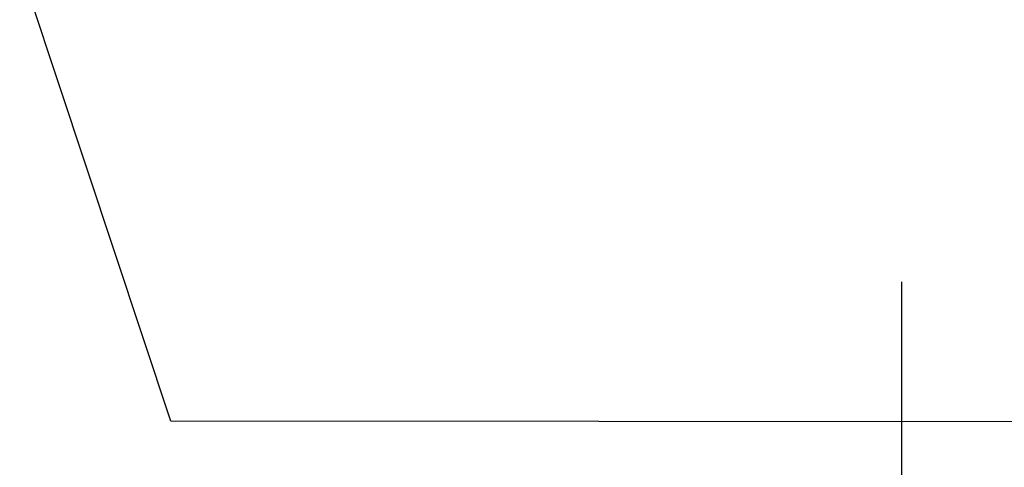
# Model space of a CAD drawing. Header units: millimetres. Extents: x -36478 to 31050, y -14815 to 11827.
# Tile 47 of 256: x -19183 to -18969, y 6982 to 7079. Entities that reach past the tile are written whole.
import ezdxf

# ---------------------------------------------------------------- set-up
doc = ezdxf.new("R2010")
doc.units = ezdxf.units.MM
doc.header["$MEASUREMENT"] = 0
doc.linetypes.add('Wipeout_Contour', pattern=[1000, 0, -1000])
for name, color, linetype in [('Kóty - SP', 7, 'Continuous'), ('Nové_2D prvky - obecné', 7, 'Continuous'), ('Nové_Konstrukce - střechy a skořepiny', 7, 'Continuous'), ('Nové_Výplně - Povrchové', 7, 'Continuous')]:
    doc.layers.add(name, color=color, linetype=linetype)
doc.styles.add('GENEROVANÝ_STYL_2', font='txt')

# ---------------------------------------------------------------- blocks, each defined once
blk = doc.blocks.new('Kóta_23_1', base_point=(-18126.27, 6830))
at = {"layer": 'Kóty - SP', "color": 7, "lineweight": 13, "insert": (-19077.9, 7070), "char_height": 125, "attachment_point": 7, "style": 'GENEROVANÝ_STYL_2'}
blk.add_mtext('\\A1;{\\pql;\\fArial|b0|i0|c0|p38;3.NP =+6,830}', dxfattribs=at)

msp = doc.modelspace()

# ---------------------------------------------------------------- wipeouts: each hides what was drawn before it
at = {"color": 254, "linetype": 'Wipeout_Contour', "lineweight": 0, "ltscale": 136803.920709}
msp.add_wipeout([(-9642.41, 7084.05), (-19182.71, 7090.83), (-19149.9, 6991.9), (-9928.07, 6985.35), (-9930.83, 6995.61), (-9618.44, 6995.61), (-9618.44, 7042.98), (-9666.99, 7042.51), (-9663.93, 7049.22), (-9668.84, 7065.78)], dxfattribs=at).dxf.layer = 'Nové_Výplně - Povrchové'

# ---------------------------------------------------------------- next in the draw order: linework, layer by layer
at = {"layer": 'Nové_2D prvky - obecné', "color": 1, "linetype": 'Continuous', "lineweight": 25}
msp.add_line((-18991.32, 6480), (-18991.32, 7022.15), dxfattribs=at)
at = {"layer": 'Nové_Konstrukce - střechy a skořepiny', "color": 1, "linetype": 'Continuous', "lineweight": 25}
for p, q in [((-19149.9, 6991.9), (-19182.71, 7090.83)), ((-9928.07, 6985.35), (-19149.9, 6991.9))]:
    msp.add_line(p, q, dxfattribs=at)

# ---------------------------------------------------------------- next in the draw order: block references
at = {"layer": 'Kóty - SP', "color": 7, "linetype": 'Continuous', "lineweight": 20}
msp.add_blockref('Kóta_23_1', (-18126.27, 6830), dxfattribs=at)

doc.saveas('drawing.dxf')
